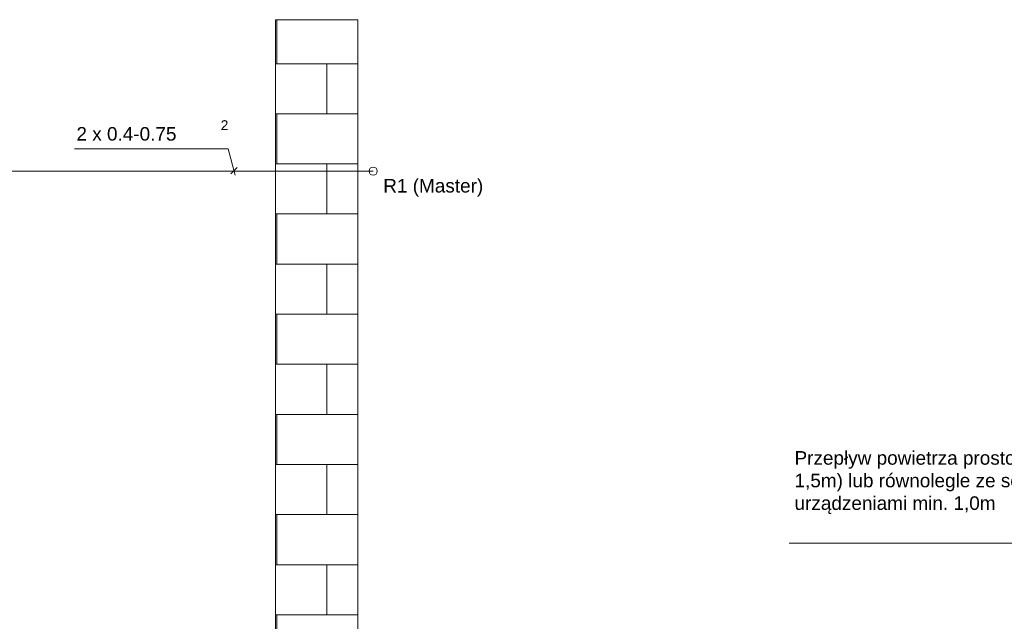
# Model space of a CAD drawing. Header units: millimetres. Extents: x 11633 to 96114, y -4650 to 25050.
# Tile 14 of 25: x 82944 to 88935, y 9354 to 13014. Entities that reach past the tile are written whole.
import ezdxf

# ---------------------------------------------------------------- set-up
doc = ezdxf.new("R2010")
doc.units = ezdxf.units.MM
doc.linetypes.add('ČÁRKOVANÁ', pattern=[19.05, 12.7, -6.35])
doc.layers.get('0').update_dxf_attribs({"lineweight": 9})
for name, color, linetype, lineweight in [('Elektroinstalace', 4, 'ČÁRKOVANÁ', 9), ('Linia pomocnicza', 4, 'Continuous', 9), ('Popisky', 7, 'Continuous', 9), ('Przewody elektryczne', 4, 'ČÁRKOVANÁ', 9), ('Tekst', 7, 'Continuous', 9)]:
    doc.layers.add(name, color=color, linetype=linetype, lineweight=lineweight)
doc.styles.get("Standard").update_dxf_attribs({"font": 'arial.ttf'})

msp = doc.modelspace()

# ---------------------------------------------------------------- hatches: boundary and pattern name
at = {"layer": 'Tekst', "lineweight": 15}
h = msp.add_hatch(dxfattribs=at)
h.set_pattern_fill('AR-B816', color=0, scale=1.5, style=0)
h.set_pattern_definition([(0, (7393.33, 249.28), (0, 304.8), []), (90, (7393.33, 249.28), (-304.8, 304.8), [304.8, -304.8])])
h.paths.add_polyline_path([(84500.9, 6057.9), (85000.9, 6057.9), (85000.9, 13013.9), (84500.9, 13013.9)])

# ---------------------------------------------------------------- linework, layer by layer
at = {"lineweight": 15}
msp.add_line((87626.6, 9829.1), (89903.7, 9829.1), dxfattribs=at)
at = {"layer": 'Elektroinstalace', "color": 253, "linetype": 'Continuous', "lineweight": 15}
for p, q in [((84211.5, 12229.1), (83277.6, 12229.1)), ((84254.3, 12069.1), (84211.5, 12229.1)), ((84266.7, 12115.1), (84227.8, 12076.2))]:
    msp.add_line(p, q, dxfattribs=at)
at = {"layer": 'Linia pomocnicza', "color": 253, "lineweight": 15}
msp.add_circle((85094.9, 12092.6), 25, dxfattribs=at)
msp.add_circle((85094.9, 12092.6), 25, dxfattribs=at)
at = {"layer": 'Przewody elektryczne', "color": 253, "lineweight": 15, "ltscale": 0.3}
for p, q in [((84171.1, 12092.6), (67865.8, 12092.6)), ((85094.9, 12092.6), (84171.1, 12092.6))]:
    msp.add_line(p, q, dxfattribs=at)
at = {"layer": 'Tekst', "color": 0, "lineweight": 15}
for p, q in [((84500.9, 6057.9), (84500.9, 13013.9)), ((84500.9, 13013.9), (85000.9, 13013.9)), ((85000.9, 6057.9), (85000.9, 13013.9))]:
    msp.add_line(p, q, dxfattribs=at)

# ---------------------------------------------------------------- texts
at = {"lineweight": 15, "insert": (87658.6, 10389.4), "char_height": 82.5, "width": 2440.002, "attachment_point": 1}
msp.add_mtext('Przepływ powietrza prostopadle od sciany (min. 1,5m) lub równolegle ze scianą Odstęp między urządzeniami min. 1,0m', dxfattribs=at)
at = {"layer": 'Popisky', "color": 0, "lineweight": 15}
msp.add_text('2', height=60, dxfattribs=at).set_placement((84166.8, 12342.2))
at = {"layer": 'Popisky', "lineweight": 15}
msp.add_text('2 x 0.4-0.75', height=82.5, dxfattribs=at).set_placement((83289.1, 12278.3))
at = {"layer": 'Tekst', "color": 253, "lineweight": 15}
msp.add_text('R1 (Master)', height=82.5, dxfattribs=at).set_placement((85156, 11962.7))

doc.saveas('drawing.dxf')
